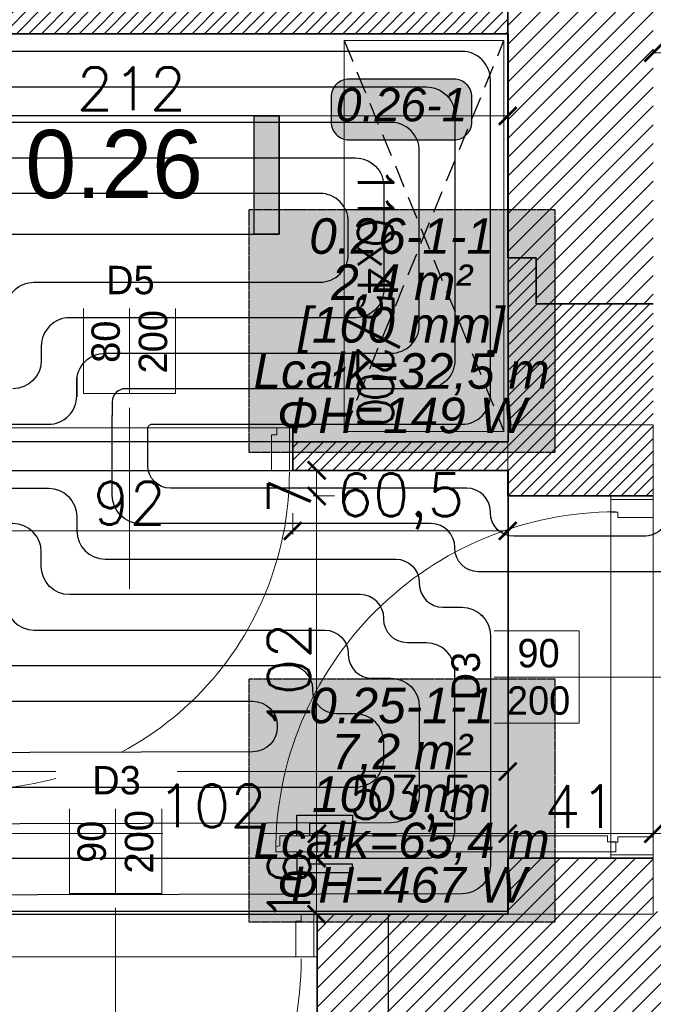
# Model space of a CAD drawing. Header units: millimetres. Extents: x -740 to 33545, y -26688 to 22494.
# Tile 124 of 256: x 9467 to 9645, y 10808 to 11085. Entities that reach past the tile are written whole.
import ezdxf
from ezdxf.enums import TextEntityAlignment as Align
from ezdxf.lldxf.tags import DXFTag

# ---------------------------------------------------------------- set-up
doc = ezdxf.new("R2010")
doc.units = ezdxf.units.MM
doc.header["$MEASUREMENT"] = 0
doc.linetypes.add('DASHED2', pattern=[9.525, 6.35, -3.175])
doc.linetypes.add('HIDDENX2', pattern=[0.1905, 0.127, -0.0635])
doc.layers.get('Defpoints').update_dxf_attribs({"color": 252})
for name, color, linetype, lineweight in [('A_istniejące ściany', 252, 'Continuous', 35), ('A_l.przerywana', 252, 'ICAD_ISO03W100', 9), ('A_linia przekrojowa', 252, 'Continuous', 30), ('A_opisy', 252, 'Continuous', 15), ('A_projektowane sciany', 252, 'Continuous', 35), ('l.przerywana', 252, 'ICAD_ISO03W100', 5), ('l.wypełnien', 252, 'Continuous', 5), ('wymiarowanie', 252, 'Continuous', 9)]:
    doc.layers.add(name, color=color, linetype=linetype, lineweight=lineweight)
for name, color, linetype, lineweight, true_color in [('IS_Floors zone', 7, 'Continuous', 25, 0x008000), ('IS_Heating_cooling floor', 7, 'HIDDENX2', 25, 0x008000), ('IS_Przyłącze (powrotne)', 5, 'Continuous', 25, 0x0000ff), ('IS_Przyłącze (zasilające)', 1, 'Continuous', 25, 0xff0000), ('IS_Strefa podłóg', 7, 'Continuous', 25, 0x008000), ('IS_Wężownica OChP', 7, 'Continuous', 25, 0x800080)]:
    doc.layers.add(name, color=color, linetype=linetype, lineweight=lineweight, true_color=true_color)
for name, color, linetype in [('stolarka', 252, 'Continuous'), ('tabelki opis', 252, 'Continuous'), ('TECHNOLOGIA KUCHNI', 252, 'Continuous'), ('ULTRA-GASTRO TECHNOLOGIA', 252, 'Continuous')]:
    doc.layers.add(name, color=color, linetype=linetype)
doc.styles.add('Arial__I__', font='ariali.ttf')
doc.styles.add('styl2', font='simplex.shx')
tags = doc.linetypes.add('ICAD_ISO03W100', pattern=[30, 12, -18]).pattern_tags.tags
tags[6:7] = [DXFTag(74, 4), DXFTag(75, 0), DXFTag(340, '0'), DXFTag(46, 1.0), DXFTag(50, 0.0), DXFTag(44, 0.0), DXFTag(45, 0.0)]
tags[4:5] = [DXFTag(74, 4), DXFTag(75, 0), DXFTag(340, '0'), DXFTag(46, 1.0), DXFTag(50, 0.0), DXFTag(44, 0.0), DXFTag(45, 0.0)]
doc.dimstyles.new('Skala 1-50', dxfattribs={"dimtxt": 12, "dimasz": 5, "dimexe": 1, "dimexo": 1, "dimgap": 1.5, "dimtad": 1, "dimdec": 1, "dimrnd": 0.5, "dimtxsty": 'styl2', "dimblk": 'ARCHTICK', "dimcen": 5, "dimadec": 0, "dimazin": 0, "dimtfac": 1, "dimtdec": 1, "dimtmove": 1, "dimatfit": 3, "dimldrblk": 'ARCHTICK', "dimfxl": 0, "dimlwd": -1, "dimlwe": -1, "dimarcsym": 0})

# ---------------------------------------------------------------- blocks, each defined once
blk = doc.blocks.new('_ArchTick')
at = {"color": 0, "linetype": 'ByBlock', "const_width": 0.15}
blk.add_lwpolyline([(-0.5, -0.5), (0.5, 0.5)], dxfattribs=at)
blk = doc.blocks.new('*D1150')
at = {"layer": 'Defpoints', "color": 0}
for p in [(9604.19, 11058.36), (9392.19, 11045.19), (9604.19, 11029.7)]:
    blk.add_point(p, dxfattribs=at)
at = {"layer": 'wymiarowanie', "color": 0}
for p, q in [((9392.19, 11053.36), (9392.19, 11059.36)), ((9604.19, 11053.36), (9604.19, 11059.36)), ((9392.19, 11058.36), (9604.19, 11058.36))]:
    blk.add_line(p, q, dxfattribs=at)
at = {"layer": 'wymiarowanie', "color": 0, "xscale": 5, "yscale": 5, "zscale": 5, "rotation": 180}
blk.add_blockref('_ArchTick', (9392.19, 11058.36), dxfattribs=at)
at = {"layer": 'wymiarowanie', "color": 0, "xscale": 5, "yscale": 5, "zscale": 5}
blk.add_blockref('_ArchTick', (9604.19, 11058.36), dxfattribs=at)
at = {"layer": 'wymiarowanie', "color": 0, "insert": (9498.19, 11066.01), "char_height": 12, "attachment_point": 5, "style": 'styl2'}
blk.add_mtext('212', dxfattribs=at)
blk = doc.blocks.new('*D2268')
at = {"layer": 'Defpoints', "color": 0}
for p in [(9259.19, 10886.01), (9604.19, 10886.01), (9259.19, 10873.67)]:
    blk.add_point(p, dxfattribs=at)
at = {"layer": 'wymiarowanie', "color": 0}
for p, q in [((9259.19, 10878.67), (9259.19, 10872.67)), ((9604.19, 10878.67), (9604.19, 10872.67)), ((9259.19, 10873.67), (9399.62, 10873.67)), ((9604.19, 10873.67), (9429.04, 10873.67))]:
    blk.add_line(p, q, dxfattribs=at)
at = {"layer": 'wymiarowanie', "color": 0, "xscale": 5, "yscale": 5, "zscale": 5, "rotation": 180}
blk.add_blockref('_ArchTick', (9259.19, 10873.67), dxfattribs=at)
at = {"layer": 'wymiarowanie', "color": 0, "xscale": 5, "yscale": 5, "zscale": 5}
blk.add_blockref('_ArchTick', (9604.19, 10873.67), dxfattribs=at)
at = {"layer": 'wymiarowanie', "color": 0, "insert": (9414.33, 10881.47), "char_height": 12, "attachment_point": 5, "style": 'styl2'}
blk.add_mtext('345', dxfattribs=at)
blk = doc.blocks.new('*D2271')
at = {"layer": 'Defpoints', "color": 0}
for p in [(9645.19, 10856.21), (9604.19, 10833.52), (9645.19, 10834.32)]:
    blk.add_point(p, dxfattribs=at)
at = {"layer": 'wymiarowanie', "color": 0}
for p, q in [((9604.19, 10851.21), (9604.19, 10857.21)), ((9645.19, 10851.21), (9645.19, 10857.21)), ((9604.19, 10856.21), (9645.19, 10856.21))]:
    blk.add_line(p, q, dxfattribs=at)
at = {"layer": 'wymiarowanie', "color": 0, "xscale": 5, "yscale": 5, "zscale": 5, "rotation": 180}
blk.add_blockref('_ArchTick', (9604.19, 10856.21), dxfattribs=at)
at = {"layer": 'wymiarowanie', "color": 0, "xscale": 5, "yscale": 5, "zscale": 5}
blk.add_blockref('_ArchTick', (9645.19, 10856.21), dxfattribs=at)
at = {"layer": 'wymiarowanie', "color": 0, "insert": (9624.69, 10863.86), "char_height": 12, "attachment_point": 5, "style": 'styl2'}
blk.add_mtext('41', dxfattribs=at)
blk = doc.blocks.new('*D2272')
at = {"layer": 'Defpoints', "color": 0}
for p in [(9879.19, 10864.12), (9879.19, 10856.21), (9645.19, 10834.32)]:
    blk.add_point(p, dxfattribs=at)
at = {"layer": 'wymiarowanie', "color": 0}
for p, q in [((9879.19, 10861.21), (9879.19, 10855.21)), ((9645.19, 10851.21), (9645.19, 10857.21)), ((9645.19, 10856.21), (9701.95, 10856.21)), ((9879.19, 10856.21), (9731.77, 10856.21))]:
    blk.add_line(p, q, dxfattribs=at)
at = {"layer": 'wymiarowanie', "color": 0, "xscale": 5, "yscale": 5, "zscale": 5, "rotation": 180}
blk.add_blockref('_ArchTick', (9645.19, 10856.21), dxfattribs=at)
at = {"layer": 'wymiarowanie', "color": 0, "xscale": 5, "yscale": 5, "zscale": 5}
blk.add_blockref('_ArchTick', (9879.19, 10856.21), dxfattribs=at)
at = {"layer": 'wymiarowanie', "color": 0, "insert": (9716.86, 10864.01), "char_height": 12, "attachment_point": 5, "style": 'styl2'}
blk.add_mtext('234', dxfattribs=at)
blk = doc.blocks.new('*D2468')
at = {"layer": 'Defpoints', "color": 0}
for p in [(9755.19, 11076.16), (9645.19, 11075.19), (9755.19, 11075.19)]:
    blk.add_point(p, dxfattribs=at)
at = {"layer": 'wymiarowanie', "color": 0}
for p, q in [((9645.19, 11076.19), (9645.19, 11077.16)), ((9645.19, 11076.16), (9699.97, 11076.16)), ((9755.19, 11076.16), (9727.81, 11076.16)), ((9755.19, 11076.19), (9755.19, 11077.16))]:
    blk.add_line(p, q, dxfattribs=at)
at = {"layer": 'wymiarowanie', "color": 0, "xscale": 5, "yscale": 5, "zscale": 5, "rotation": 180}
blk.add_blockref('_ArchTick', (9645.19, 11076.16), dxfattribs=at)
at = {"layer": 'wymiarowanie', "color": 0, "xscale": 5, "yscale": 5, "zscale": 5}
blk.add_blockref('_ArchTick', (9755.19, 11076.16), dxfattribs=at)
at = {"layer": 'wymiarowanie', "color": 0, "insert": (9713.89, 11083.86), "char_height": 12, "attachment_point": 5, "style": 'styl2'}
blk.add_mtext('110', dxfattribs=at)
blk = doc.blocks.new('*D2540')
at = {"layer": 'Defpoints', "color": 0}
for p in [(9451.64, 10962.24), (9543.64, 10964.52), (9543.64, 10941.47)]:
    blk.add_point(p, dxfattribs=at)
at = {"layer": 'wymiarowanie', "color": 0}
for p, q in [((9451.64, 10946.47), (9451.64, 10940.47)), ((9543.64, 10946.47), (9543.64, 10940.47)), ((9451.64, 10941.47), (9543.64, 10941.47))]:
    blk.add_line(p, q, dxfattribs=at)
at = {"layer": 'wymiarowanie', "color": 0, "xscale": 5, "yscale": 5, "zscale": 5, "rotation": 180}
blk.add_blockref('_ArchTick', (9451.64, 10941.47), dxfattribs=at)
at = {"layer": 'wymiarowanie', "color": 0, "xscale": 5, "yscale": 5, "zscale": 5}
blk.add_blockref('_ArchTick', (9543.64, 10941.47), dxfattribs=at)
at = {"layer": 'wymiarowanie', "color": 0, "insert": (9497.64, 10949.27), "char_height": 12, "attachment_point": 5, "style": 'styl2'}
blk.add_mtext('92', dxfattribs=at)
blk = doc.blocks.new('*D2541')
at = {"layer": 'Defpoints', "color": 0}
for p in [(9543.64, 10964.52), (9604.19, 10958.52), (9604.19, 10941.47)]:
    blk.add_point(p, dxfattribs=at)
at = {"layer": 'wymiarowanie', "color": 0}
for p, q in [((9543.64, 10946.47), (9543.64, 10940.47)), ((9604.19, 10946.47), (9604.19, 10940.47)), ((9543.64, 10941.47), (9604.19, 10941.47))]:
    blk.add_line(p, q, dxfattribs=at)
at = {"layer": 'wymiarowanie', "color": 0, "xscale": 5, "yscale": 5, "zscale": 5, "rotation": 180}
blk.add_blockref('_ArchTick', (9543.64, 10941.47), dxfattribs=at)
at = {"layer": 'wymiarowanie', "color": 0, "xscale": 5, "yscale": 5, "zscale": 5}
blk.add_blockref('_ArchTick', (9604.19, 10941.47), dxfattribs=at)
at = {"layer": 'wymiarowanie', "color": 0, "insert": (9573.91, 10949.82), "char_height": 12, "attachment_point": 5, "style": 'styl2'}
blk.add_mtext('60,5', dxfattribs=at)
blk = doc.blocks.new('*D2545')
at = {"layer": 'Defpoints', "color": 0}
for p in [(9550.47, 10856.21), (9448.47, 10833.52), (9550.47, 10833.52)]:
    blk.add_point(p, dxfattribs=at)
at = {"layer": 'wymiarowanie', "color": 0}
for p, q in [((9448.47, 10851.21), (9448.47, 10857.21)), ((9550.47, 10851.21), (9550.47, 10857.21)), ((9448.47, 10856.21), (9507, 10856.21)), ((9550.47, 10856.21), (9534.77, 10856.21))]:
    blk.add_line(p, q, dxfattribs=at)
at = {"layer": 'wymiarowanie', "color": 0, "xscale": 5, "yscale": 5, "zscale": 5, "rotation": 180}
blk.add_blockref('_ArchTick', (9448.47, 10856.21), dxfattribs=at)
at = {"layer": 'wymiarowanie', "color": 0, "xscale": 5, "yscale": 5, "zscale": 5}
blk.add_blockref('_ArchTick', (9550.47, 10856.21), dxfattribs=at)
at = {"layer": 'wymiarowanie', "color": 0, "insert": (9520.89, 10864.01), "char_height": 12, "attachment_point": 5, "style": 'styl2'}
blk.add_mtext('102', dxfattribs=at)
blk = doc.blocks.new('*D2546')
at = {"layer": 'Defpoints', "color": 0}
for p in [(9604.19, 10856.21), (9550.47, 10833.52), (9604.19, 10833.52)]:
    blk.add_point(p, dxfattribs=at)
at = {"layer": 'wymiarowanie', "color": 0}
for p, q in [((9550.47, 10851.21), (9550.47, 10857.21)), ((9604.19, 10851.21), (9604.19, 10857.21)), ((9550.47, 10856.21), (9604.19, 10856.21))]:
    blk.add_line(p, q, dxfattribs=at)
at = {"layer": 'wymiarowanie', "color": 0, "xscale": 5, "yscale": 5, "zscale": 5, "rotation": 180}
blk.add_blockref('_ArchTick', (9550.47, 10856.21), dxfattribs=at)
at = {"layer": 'wymiarowanie', "color": 0, "xscale": 5, "yscale": 5, "zscale": 5}
blk.add_blockref('_ArchTick', (9604.19, 10856.21), dxfattribs=at)
at = {"layer": 'wymiarowanie', "color": 0, "insert": (9577.33, 10864.55), "char_height": 12, "attachment_point": 5, "style": 'styl2'}
blk.add_mtext('53,5', dxfattribs=at)
blk = doc.blocks.new('*D2734')
at = {"layer": 'Defpoints', "color": 0}
for p in [(9604.19, 10958.52), (9550.36, 10951.32), (9604.19, 10951.32)]:
    blk.add_point(p, dxfattribs=at)
at = {"layer": 'wymiarowanie', "color": 0}
for p, q in [((9555.36, 10958.52), (9549.36, 10958.52)), ((9550.36, 10958.52), (9550.36, 10951.32)), ((9555.36, 10951.32), (9549.36, 10951.32))]:
    blk.add_line(p, q, dxfattribs=at)
at = {"layer": 'wymiarowanie', "color": 0, "xscale": 5, "yscale": 5, "zscale": 5}
for p, rotation in [((9550.36, 10958.52), 90), ((9550.36, 10951.32), 270)]:
    blk.add_blockref('_ArchTick', p, dxfattribs=dict(at, rotation=rotation))
at = {"layer": 'wymiarowanie', "color": 0, "insert": (9542.71, 10951.32), "char_height": 12, "attachment_point": 5, "rotation": 90, "style": 'styl2'}
blk.add_mtext('7', dxfattribs=at)
blk = doc.blocks.new('*D2735')
at = {"layer": 'Defpoints', "color": 0}
for p in [(9604.19, 10951.32), (9550.36, 10849.32), (9604.19, 10849.32)]:
    blk.add_point(p, dxfattribs=at)
at = {"layer": 'wymiarowanie', "color": 0}
for p, q in [((9555.36, 10951.32), (9549.36, 10951.32)), ((9550.36, 10951.32), (9550.36, 10849.32)), ((9555.36, 10849.32), (9549.36, 10849.32))]:
    blk.add_line(p, q, dxfattribs=at)
at = {"layer": 'wymiarowanie', "color": 0, "xscale": 5, "yscale": 5, "zscale": 5}
for p, rotation in [((9550.36, 10951.32), 90), ((9550.36, 10849.32), 270)]:
    blk.add_blockref('_ArchTick', p, dxfattribs=dict(at, rotation=rotation))
at = {"layer": 'wymiarowanie', "color": 0, "insert": (9542.56, 10900.32), "char_height": 12, "attachment_point": 5, "rotation": 90, "style": 'styl2'}
blk.add_mtext('102', dxfattribs=at)
blk = doc.blocks.new('*D2736')
at = {"layer": 'Defpoints', "color": 0}
for p in [(9604.19, 10849.32), (9550.36, 10833.52), (9604.19, 10833.52)]:
    blk.add_point(p, dxfattribs=at)
at = {"layer": 'wymiarowanie', "color": 0}
for p, q in [((9555.36, 10849.32), (9549.36, 10849.32)), ((9550.36, 10849.32), (9550.36, 10833.52)), ((9555.36, 10833.52), (9549.36, 10833.52))]:
    blk.add_line(p, q, dxfattribs=at)
at = {"layer": 'wymiarowanie', "color": 0, "xscale": 5, "yscale": 5, "zscale": 5}
for p, rotation in [((9550.36, 10849.32), 90), ((9550.36, 10833.52), 270)]:
    blk.add_blockref('_ArchTick', p, dxfattribs=dict(at, rotation=rotation))
at = {"layer": 'wymiarowanie', "color": 0, "insert": (9542.56, 10841.42), "char_height": 12, "attachment_point": 5, "rotation": 90, "style": 'styl2'}
blk.add_mtext('16', dxfattribs=at)

msp = doc.modelspace()

# ---------------------------------------------------------------- hatches: boundary and pattern name
at = {"layer": 'IS_Floors zone', "lineweight": 50, "true_color": 0xffffff, "transparency": 33554687}
msp.add_hatch(color=7, dxfattribs=at).paths.add_polyline_path([(9559.43, 11051.62), (9589.05, 11051.62), (9591.55, 11052.29), (9593.38, 11054.12), (9594.05, 11056.62), (9594.05, 11063.71), (9593.38, 11066.21), (9591.55, 11068.04), (9589.05, 11068.71), (9559.43, 11068.71), (9556.93, 11068.04), (9555.1, 11066.21), (9554.43, 11063.71), (9554.43, 11056.62), (9555.1, 11054.12), (9556.93, 11052.29)])
at = {"layer": 'IS_Heating_cooling floor', "lineweight": 50, "true_color": 0xffffff, "transparency": 33554687}
msp.add_hatch(color=7, dxfattribs=at).paths.add_polyline_path([(9531.28, 10963.62), (9617.55, 10963.62), (9617.55, 11031.93), (9531.28, 11031.93)])
at = {"layer": 'l.wypełnien'}
h = msp.add_hatch(dxfattribs=at)
h.set_pattern_fill('ANSI31', color=256, scale=30, style=0)
edge = h.paths.add_edge_path()
edge.add_line((8932.19, 10920.7), (8932.19, 10978.67))
edge.add_line((8932.19, 10978.67), (8932.19, 11023.17))
edge.add_line((8932.19, 11023.17), (8932.19, 11086.55))
edge.add_line((8932.19, 11086.55), (8932.19, 11090.05))
edge.add_line((8932.19, 11090.05), (8887.19, 11090.05))
edge.add_line((8887.19, 11090.05), (8887.19, 10920.7))
edge.add_line((8887.19, 10920.7), (8932.19, 10920.7))
h.paths.add_polyline_path([(9644.52, 11095.63), (9645.19, 11095.63), (9645.19, 11322.32), (9879.19, 11322.32), (9879.19, 11234.32), (9924.19, 11234.32), (9924.19, 11368.7), (9592.09, 11368.7), (9506.19, 11368.7), (9506.19, 11323.52), (9604.19, 11323.52), (9604.19, 11095.63)])
h.paths.add_polyline_path([(8887.19, 10686.04), (8932.19, 10686.04), (8932.19, 10794.52), (9246.19, 10794.52), (9246.19, 10833.52), (9259.19, 10833.52), (9259.19, 10907.02), (9235.19, 10907.02), (9235.19, 10833.52), (8932.19, 10833.52), (8932.19, 10920.7), (8887.19, 10920.7)])
h.paths.add_polyline_path([(8975.77, 11323.52), (9235.19, 11323.52), (9259.19, 11323.52), (9360.94, 11323.52), (9360.94, 11368.7), (8975.77, 11368.7)])
h.paths.add_polyline_path([(8887.19, 11368.7), (8887.19, 11236.3), (8907.93, 11236.3), (8932.19, 11236.3), (8932.19, 11323.52), (8975.77, 11323.52), (8975.77, 11368.7)])
h.paths.add_polyline_path([(9604.19, 11095.63), (9644.52, 11095.63), (9644.52, 11090.06), (9645.19, 11090.06), (9645.19, 11005.43), (9612.19, 11005.43), (9612.19, 11018.43), (9604.19, 11018.43)])
h.paths.add_polyline_path([(9924.19, 11095.63), (9924.19, 11158.89), (9879.19, 11158.89), (9879.19, 11095.63)])
h.paths.add_polyline_path([(9246.19, 10833.52), (9246.19, 10794.52), (9266.19, 10794.52), (9266.19, 10833.52)])
h.paths.add_polyline_path([(9879.19, 11078.49), (9924.19, 11078.59), (9924.19, 11095.63), (9879.19, 11095.63)])
h.paths.add_polyline_path([(9259.19, 10907.02), (9259.19, 10927.02), (9250.18, 10927.02), (9235.19, 10927.02), (9235.19, 10907.02)])
h.paths.add_polyline_path([(9235.19, 11072.32), (9235.19, 11052.32), (9259.19, 11052.32), (9259.19, 11072.32)])
h.paths.add_polyline_path([(9235.19, 11029.02), (9250.18, 11029.02), (9259.19, 11029.02), (9259.19, 11035.15), (9259.19, 11049.02), (9235.19, 11049.02)])
h.paths.add_polyline_path([(9235.19, 11323.52), (9235.19, 11303.52), (9259.19, 11303.52), (9259.19, 11323.52)])
h.paths.add_polyline_path([(9235.19, 11186.92), (9259.19, 11186.92), (9259.19, 11186.92), (9259.19, 11191.52), (9259.19, 11199.52), (9259.19, 11199.52), (9235.19, 11199.52), (9235.19, 11191.52)])
h.paths.add_polyline_path([(9235.19, 11174.32), (9247.19, 11174.32), (9259.19, 11174.32), (9259.19, 11174.32), (9259.19, 11186.92), (9259.19, 11186.92), (9235.19, 11186.92), (9235.19, 11174.32)])
h.paths.add_polyline_path([(9259.19, 11049.02), (9259.19, 11051.92), (9259.19, 11052.32), (9235.19, 11052.32), (9235.19, 11049.02), (9259.19, 11049.02)])
h = msp.add_hatch(dxfattribs=at)
h.set_pattern_fill('ANSI31', color=256, scale=20, style=0)
h.paths.add_polyline_path([(9094.19, 10833.52), (9094.19, 11054.32), (9235.19, 11054.32), (9235.19, 11066.32), (9077.19, 11066.32), (9077.19, 11054.32), (9082.19, 11054.32), (9082.19, 10946.52), (9077.19, 10946.52), (9077.19, 10938.52), (9082.19, 10938.52), (9082.19, 10833.52), (9094.19, 10833.52)])
h.paths.add_polyline_path([(9384.19, 10958.52), (9451.64, 10958.52), (9451.64, 10966.52), (9392.19, 10966.52), (9392.19, 11081.52), (9604.19, 11081.52), (9604.19, 11089.52), (9392.19, 11089.52), (9392.19, 11094.52), (9384.19, 11094.52)])
h.paths.add_polyline_path([(9612.19, 11005.43), (9645.19, 11005.43), (9645.19, 10990.32), (9645.19, 10978.32), (9645.19, 10951.32), (9604.19, 10951.32), (9604.19, 10958.52), (9543.64, 10958.52), (9543.64, 10966.52), (9604.19, 10966.52), (9604.19, 11018.43), (9612.19, 11018.43)])
h.paths.add_polyline_path([(8932.19, 11054.32), (8975.19, 11054.32), (8975.19, 11066.32), (8932.19, 11066.32)])
h.paths.add_polyline_path([(8932.19, 10938.52), (8985.19, 10938.52), (8985.19, 10946.52), (8932.19, 10946.52)])
h = msp.add_hatch(dxfattribs=at)
h.set_pattern_fill('ANSI31', color=256, scale=30, style=0)
h.paths.add_polyline_path([(8887.19, 10284.84), (8887.19, 10539.8), (8932.19, 10539.8), (8932.19, 10402.52), (9059.57, 10402.52), (9368.19, 10402.52), (9394.23, 10402.52), (9416.72, 10402.52), (9416.72, 10359.34), (9405.31, 10359.34), (9376.25, 10359.34), (8932.19, 10359.34), (8932.19, 10284.84)])
h.paths.add_polyline_path([(9871.19, 10801.99), (9871.19, 10791.99), (9878.23, 10791.99), (9890.23, 10791.99), (10052.23, 10791.99), (10052.23, 10564.52), (10066.23, 10564.52), (10066.23, 10706), (10066.23, 10711.93), (10066.23, 10711.98), (10066.23, 10728.73), (10066.23, 10765.23), (10066.23, 10776), (10066.23, 10781.93), (10066.23, 10781.98), (10066.23, 10781.93), (10066.23, 10776), (10066.22, 10776), (10066.23, 10781.93), (10066.23, 10781.98), (10066.23, 10791.99), (10125.49, 10791.99), (10125.49, 10808.08), (10125.49, 10819.93), (10125.49, 10834.32), (10058.81, 10834.32), (9924.19, 10834.32), (9924.19, 10862.32), (9879.19, 10862.32), (9879.19, 10834.32), (9871.19, 10834.32), (9871.19, 10801.99)])
h.paths.add_polyline_path([(9570.47, 10794.52), (9731.23, 10794.52), (9731.23, 10731.52), (9748.23, 10731.52), (9748.23, 10793.99), (9768.19, 10793.99), (9768.19, 10801.99), (9781.19, 10801.99), (9781.19, 10834.32), (9769.78, 10834.32), (9645.19, 10834.32), (9645.19, 10833.52), (9604.19, 10833.52), (9570.47, 10833.52)])
h.paths.add_polyline_path([(9394.23, 10794.52), (9428.47, 10794.52), (9428.47, 10833.52), (9388.19, 10833.52), (9388.19, 10794.52), (9394.23, 10794.52)])
h.paths.add_polyline_path([(9428.47, 10794.52), (9428.47, 10833.52), (9448.47, 10833.52), (9448.47, 10794.52)])
h.paths.add_polyline_path([(9550.47, 10794.52), (9570.47, 10794.52), (9570.47, 10833.52), (9550.47, 10833.52)])
h.paths.add_polyline_path([(9368.19, 10794.52), (9388.19, 10794.52), (9388.19, 10833.52), (9368.19, 10833.52)])
h.paths.add_polyline_path([(9604.19, 10833.52), (9604.19, 10849.32), (9645.19, 10849.32), (9645.19, 10833.52)])
h.paths.add_polyline_path([(9368.19, 10422.52), (9368.19, 10402.52), (9394.23, 10402.52), (9394.23, 10422.52)])
h.paths.add_polyline_path([(9368.19, 10774.52), (9394.23, 10774.52), (9394.23, 10794.52), (9368.19, 10794.52)])
at = {"layer": 'tabelki opis'}
msp.add_hatch(color=256, dxfattribs=at).paths.add_polyline_path([(9539.77, 11025.09), (9539.77, 11058.36), (9532.8, 11058.36), (9532.8, 11025.09)])

# ---------------------------------------------------------------- linework, layer by layer
at = {"layer": 'A_istniejące ściany'}
for p, q in [((9612.19, 11018.43), (9612.19, 11005.43)), ((9550.47, 10794.52), (9550.47, 10833.52))]:
    msp.add_line(p, q, dxfattribs=at)
for points in [[(9604.19, 11018.43), (9604.19, 11323.52)], [(9604.19, 11018.43), (9612.19, 11018.43)], [(9612.19, 11005.43), (9645.19, 11005.43)], [(9604.19, 10833.52), (9604.19, 10849.32)], [(9604.19, 10849.32), (9645.19, 10849.32)], [(9604.19, 10833.52), (9550.47, 10833.52)]]:
    msp.add_lwpolyline(points, dxfattribs=at)
at = {"layer": 'A_l.przerywana', "ltscale": 0.3}
for points in [[(9543.64, 10958.52), (9543.64, 10970.52), (9451.64, 10970.52), (9451.64, 10958.52)], [(9645.19, 10849.32), (9633.19, 10849.32), (9633.19, 10951.32), (9645.19, 10951.32)], [(9550.47, 10833.52), (9550.47, 10821.52), (9448.47, 10821.52), (9448.47, 10833.52)]]:
    msp.add_lwpolyline(points, close=True, dxfattribs=at)
at = {"layer": 'A_l.przerywana', "lineweight": 30, "ltscale": 0.3}
msp.add_lwpolyline([(9428.47, 10833.52), (9570.47, 10833.52), (9570.47, 10794.52), (9428.47, 10794.52)], close=True, dxfattribs=at)
at = {"layer": 'A_linia przekrojowa'}
msp.add_line((9604.19, 11017.63), (9604.19, 10966.52), dxfattribs=at)
at = {"layer": 'A_opisy'}
for p, q in [((9497.64, 10925.2), (9497.64, 10980.2)), ((9493.72, 10784.32), (9493.72, 10839.32))]:
    msp.add_line(p, q, dxfattribs=at)
at = {"layer": 'A_projektowane sciany'}
for p, q in [((9604.19, 11081.52), (9392.19, 11081.52)), ((9543.64, 10958.52), (9543.64, 10970.52)), ((9604.19, 10966.52), (9543.64, 10966.52)), ((9604.19, 10958.52), (9543.64, 10958.52))]:
    msp.add_line(p, q, dxfattribs=at)
msp.add_lwpolyline([(9604.19, 10958.52), (9604.19, 10951.32), (9645.19, 10951.32)], dxfattribs=at)
at = {"layer": 'IS_Floors zone'}
msp.add_lwpolyline([(9559.43, 11051.62), (9589.05, 11051.62, 0.414214), (9594.05, 11056.62), (9594.05, 11063.71, 0.414214), (9589.05, 11068.71), (9559.43, 11068.71, 0.414214), (9554.43, 11063.71), (9554.43, 11056.62, 0.414214)], format="xyb", close=True, dxfattribs=at)
at = {"layer": 'IS_Heating_cooling floor'}
msp.add_lwpolyline([(9531.28, 10963.62), (9617.55, 10963.62), (9617.55, 11031.93), (9531.28, 11031.93)], close=True, dxfattribs=at)
at = {"layer": 'stolarka'}
for points in [[(9544.82, 10855.6), (9544.82, 10861.4), (9560.48, 10861.4), (9560.48, 10859.08), (9548.3, 10859.08), (9548.3, 10855.6)], [(9544.82, 10851.07), (9544.82, 10845.27), (9560.48, 10845.27), (9560.48, 10847.59), (9548.3, 10847.59), (9548.3, 10851.07)]]:
    msp.add_lwpolyline(points, dxfattribs=at)
at = {"layer": 'stolarka', "lineweight": 9}
msp.add_lwpolyline([(9634.59, 10853.86), (9634.59, 10851.07), (9538.82, 10851.07), (9538.83, 10852.58), (9539.98, 10852.76), (9539.98, 10855.6), (9632.28, 10855.6), (9632.28, 10853.86), (9634.59, 10853.86)], dxfattribs=at)
at = {"layer": 'stolarka', "linetype": 'ICAD_ISO03W100', "lineweight": 13, "ltscale": 0.3}
for centre, radius, start, end in [((9453.33, 10957.99), 89.35, 269.9469, 359.9997), ((9634.59, 10851.07), 95.77, 90.0003, 180.0531), ((9450.22, 10820.95), 95.77, 269.9469, 359.9997)]:
    msp.add_arc(centre, radius, start, end, dxfattribs=at)
at = {"layer": 'tabelki opis'}
msp.add_lwpolyline([(9539.77, 11058.36), (9456.61, 11058.36), (9456.61, 11025.09), (9539.77, 11025.09), (9539.77, 11058.36)], dxfattribs=at)
msp.add_lwpolyline([(9539.77, 11025.09), (9532.8, 11025.09), (9532.8, 11058.36), (9539.77, 11058.36)], close=True, dxfattribs=at)
at = {"layer": 'TECHNOLOGIA KUCHNI', "linetype": 'DASHED2'}
for p, q in [((9558.11, 10969.52), (9603.11, 11079.56)), ((9558.11, 11079.56), (9603.11, 10969.52))]:
    msp.add_line(p, q, dxfattribs=at)
at = {"layer": 'ULTRA-GASTRO TECHNOLOGIA', "linetype": 'Continuous', "lineweight": 13}
for p, q in [((9558.11, 11079.56), (9558.11, 10969.31)), ((9558.11, 11079.56), (9603.11, 11079.56)), ((9603.11, 10969.52), (9603.11, 11079.56)), ((9558.11, 10969.52), (9603.11, 10969.52)), ((9558.11, 10969.52), (9603.11, 10969.52))]:
    msp.add_line(p, q, dxfattribs=at)
for points in [[(9537.64, 10968.55), (9539.15, 10968.55), (9539.15, 10970.52), (9542.69, 10970.52), (9542.69, 10958.52), (9537.64, 10958.52), (9537.64, 10968.55)], [(9635.16, 10945.27), (9635.16, 10946.79), (9633.19, 10946.79), (9633.19, 10950.32), (9645.19, 10950.32), (9645.19, 10945.27), (9635.16, 10945.27)], [(9635.16, 10855.32), (9635.16, 10853.81), (9633.19, 10853.81), (9633.19, 10850.27), (9645.19, 10850.27), (9645.19, 10855.32), (9635.16, 10855.32)], [(9544.47, 10831.55), (9545.99, 10831.55), (9545.99, 10833.52), (9549.52, 10833.52), (9549.52, 10821.52), (9544.47, 10821.52), (9544.47, 10831.55)]]:
    msp.add_lwpolyline(points, dxfattribs=at)

# ---------------------------------------------------------------- texts
at = {"layer": 'IS_Floors zone', "style": 'Arial__I__'}
msp.add_text('0.26-1', height=9.375, dxfattribs=at).set_placement((9574.28, 11061.52), align=Align.MIDDLE_CENTER)
at = {"layer": 'IS_Heating_cooling floor', "style": 'Arial__I__'}
for s, p in [('0.26-1-1', (9574.28, 11016.52)), ('[100 mm]', (9574.28, 10991.52)), ('100 mm', (9574.28, 10859.31))]:
    msp.add_text(s, height=10, dxfattribs=at).set_placement(p, align=Align.BOTTOM_CENTER)
for s, p in [('2,4 m²', (9574.28, 11011.52)), ('Lcałk=32,5 m', (9574.28, 10986.52)), ('Lcałk=65,4 m', (9574.28, 10854.31))]:
    msp.add_text(s, height=10, dxfattribs=at).set_placement(p, align=Align.MIDDLE_CENTER)
for s, p in [('ΦH=149 W', (9574.28, 10979.02)), ('ΦH=467 W', (9574.28, 10846.81))]:
    msp.add_text(s, height=10, dxfattribs=at).set_placement(p, align=Align.TOP_CENTER)
at = {"layer": 'tabelki opis', "insert": (9468.33, 11054.4), "char_height": 19.2, "width": 56.7, "attachment_point": 1}
msp.add_mtext('{\\fCentury Gothic|b0|i0|c238|p34;0.26}', dxfattribs=at)
at = {"layer": 'ULTRA-GASTRO TECHNOLOGIA', "linetype": 'Continuous', "lineweight": 13, "insert": (9558.59, 11044.28), "char_height": 10, "width": 904.8, "attachment_point": 7, "rotation": 270}
msp.add_mtext('{\\Fsimplex8|c238;\\T0.75;110x45/200}', dxfattribs=at)

# ---------------------------------------------------------------- dimensions: what is measured, and where the dimension line sits
at = {"layer": 'wymiarowanie'}
for base, p1, p2, picture, middle in [((9755.19, 11076.16), (9645.19, 11075.19), (9755.19, 11075.19), '*D2468', (9713.89, 11076.06)), ((9879.19, 10856.21), (9645.19, 10834.32), (9879.19, 10864.12), '*D2272', (9716.86, 10856.21))]:
    dim = msp.add_linear_dim(base=base, p1=p1, p2=p2, dimstyle='Skala 1-50', dxfattribs=at)
    dim.commit()
    dim.dimension.update_dxf_attribs({"geometry": picture, "text_midpoint": middle, "dimtype": 160})
for base, p1, p2, picture, middle in [((9604.19, 11058.36), (9392.19, 11045.19), (9604.19, 11029.7), '*D1150', (9498.19, 11066.01)), ((9543.64, 10941.47), (9451.64, 10962.24), (9543.64, 10964.52), '*D2540', (9497.64, 10949.27)), ((9604.185463, 10941.473355), (9543.635457, 10964.522895), (9604.185463, 10958.522895), '*D2541', (9573.91046, 10949.819355)), ((9604.19, 10856.21), (9550.47, 10833.52), (9604.19, 10833.52), '*D2546', (9577.33, 10864.55)), ((9645.19, 10856.21), (9604.19, 10833.52), (9645.19, 10834.32), '*D2271', (9624.69, 10863.86))]:
    dim = msp.add_linear_dim(base=base, p1=p1, p2=p2, dimstyle='Skala 1-50', dxfattribs=at)
    dim.commit()
    dim.dimension.update_dxf_attribs({"geometry": picture, "text_midpoint": middle})
for base, p1, p2, picture, middle in [((9550.36, 10951.32), (9604.19, 10958.52), (9604.19, 10951.32), '*D2734', (9550.36, 10951.32)), ((9550.36, 10833.52), (9604.19, 10849.32), (9604.19, 10833.52), '*D2736', (9550.36, 10841.42))]:
    dim = msp.add_linear_dim(base=base, p1=p1, p2=p2, angle=90, dimstyle='Skala 1-50', dxfattribs=at)
    dim.commit()
    dim.dimension.update_dxf_attribs({"geometry": picture, "text_midpoint": middle, "dimtype": 160})

# ---------------------------------------------------------------- next in the draw order: texts
at = {"layer": 'A_opisy', "ltscale": 0.3, "char_height": 8, "width": 26, "attachment_point": 5, "rotation": 90, "bg_fill": 2}
for s, insert in [('\\pi3.10800;{\\fCentury Gothic|b0|i0|c238|p0;80}\\P{\\fCentury Gothic|b0|i0|c238|p0;200}', (9497.64, 10993.2)), ('\\pi3.19200;{\\fCentury Gothic|b0|i0|c238|p0;90}\\P{\\fCentury Gothic|b0|i0|c238|p0;200}', (9493.72, 10852.32))]:
    msp.add_mtext(s, dxfattribs=dict(at, insert=insert))
at = {"layer": 'A_opisy', "ltscale": 0.3, "insert": (9611.27, 10900.32), "char_height": 8, "width": 26, "attachment_point": 5, "bg_fill": 2}
msp.add_mtext('\\pi3.19200;{\\fCentury Gothic|b0|i0|c238|p0;90}\\P{\\fCentury Gothic|b0|i0|c238|p0;200}', dxfattribs=at)

# ---------------------------------------------------------------- next in the draw order: linework, layer by layer
at = {"layer": 'A_opisy'}
msp.add_line((9679.27, 10900.32), (9624.27, 10900.32), dxfattribs=at)
at = {"layer": 'A_opisy', "lineweight": 30, "ltscale": 0.3}
for points in [[(9484.64, 11019.2), (9510.64, 11019.2), (9510.64, 11006.2), (9484.64, 11006.2)], [(9585.27, 10887.32), (9585.27, 10913.32), (9598.27, 10913.32), (9598.27, 10887.32)], [(9480.72, 10878.32), (9506.72, 10878.32), (9506.72, 10865.32), (9480.72, 10865.32)]]:
    msp.add_lwpolyline(points, close=True, dxfattribs=at)
at = {"layer": 'A_opisy', "ltscale": 0.3}
for points in [[(9497.64, 11006.2), (9497.64, 10980.2), (9484.64, 10980.2), (9484.64, 11006.2)], [(9510.64, 11006.2), (9510.64, 10980.2), (9497.64, 10980.2), (9497.64, 11006.2)], [(9598.27, 10913.32), (9624.27, 10913.32), (9624.27, 10900.32), (9598.27, 10900.32)], [(9598.27, 10900.32), (9624.27, 10900.32), (9624.27, 10887.32), (9598.27, 10887.32)], [(9493.72, 10865.32), (9493.72, 10839.32), (9480.72, 10839.32), (9480.72, 10865.32)], [(9506.72, 10865.32), (9506.72, 10839.32), (9493.72, 10839.32), (9493.72, 10865.32)]]:
    msp.add_lwpolyline(points, close=True, dxfattribs=at)
at = {"layer": 'l.przerywana', "ltscale": 0.3}
msp.add_lwpolyline([(9604.19, 10971.32), (9645.19, 10971.32), (9645.19, 10833.52), (9604.19, 10833.52)], close=True, dxfattribs=at)

# ---------------------------------------------------------------- next in the draw order: texts
at = {"layer": 'wymiarowanie', "insert": (2065.54, 10895.53), "char_height": 12, "width": 621.5287, "attachment_point": 1}
msp.add_mtext('\\pi621.52874;{\\fCentury Gothic|b0|i0|c238|p34;}\\P{\\fCentury Gothic|b0|i0|c238|p34;Daszek szklany systemowy o wym. 200 x 120 cm wykonany ze szkła }{\\fCentury Gothic|b0|i0|c238|p34;bezpiecznego 6.6.3 ESG/VSG}\\P{\\fCentury Gothic|b0|i0|c238|p34;mocowany na wspornikach w konstrukcji stalowej }\\P{\\fCentury Gothic|b0|i0|c238|p34;ocynkowancy i malowanych proszkowo w kolorze RAL 7016}', dxfattribs=at)

# ---------------------------------------------------------------- next in the draw order: dimensions: what is measured, and where the dimension line sits
at = {"layer": 'wymiarowanie'}
dim = msp.add_linear_dim(base=(9259.19, 10873.67), p1=(9604.19, 10886.01), p2=(9259.19, 10886.01), dimstyle='Skala 1-50', dxfattribs=at)
dim.commit()
dim.dimension.update_dxf_attribs({"geometry": '*D2268', "text_midpoint": (9414.33, 10873.67), "dimtype": 160})

# ---------------------------------------------------------------- next in the draw order: texts
at = {"layer": 'A_opisy', "ltscale": 0.3, "char_height": 8, "width": 26, "attachment_point": 5, "bg_fill": 2}
for s, insert in [('{\\fCentury Gothic|b0|i0|c238|p0;D5}', (9497.89, 11012.08)), ('{\\fCentury Gothic|b0|i0|c238|p0;D3}', (9493.98, 10871.21))]:
    msp.add_mtext(s, dxfattribs=dict(at, insert=insert))
at = {"layer": 'A_opisy', "ltscale": 0.3, "insert": (9592.39, 10900.58), "char_height": 8, "width": 26, "attachment_point": 5, "rotation": 90, "bg_fill": 2}
msp.add_mtext('{\\fCentury Gothic|b0|i0|c238|p0;D3}', dxfattribs=at)

# ---------------------------------------------------------------- next in the draw order: hatches: boundary and pattern name
at = {"layer": 'IS_Heating_cooling floor', "lineweight": 50, "true_color": 0xffffff, "transparency": 33554687}
msp.add_hatch(color=7, dxfattribs=at).paths.add_polyline_path([(9531.28, 10831.42), (9617.55, 10831.42), (9617.55, 10899.72), (9531.28, 10899.72)])

# ---------------------------------------------------------------- next in the draw order: linework, layer by layer
at = {"layer": 'IS_Heating_cooling floor'}
msp.add_lwpolyline([(9531.28, 10831.42), (9617.55, 10831.42), (9617.55, 10899.72), (9531.28, 10899.72)], close=True, dxfattribs=at)
at = {"layer": 'IS_Przyłącze (powrotne)', "color": 9, "true_color": 0xc8c8c8, "transparency": 33554687}
msp.add_lwpolyline([(9638.78, 11140.82), (9638.78, 11140.18, 0.414214), (9639.39, 11139.57), (9642.05, 11139.57), (9646.25, 11139.57, -0.414218), (9650.28, 11135.54), (9650.28, 10978.38), (9650.08, 10978.39), (9650.26, 10948.02, -0.415949), (9642.26, 10939.97), (9605.92, 10939.97, -0.414199), (9599.28, 10946.61), (9599.28, 10946.88, 0.414184), (9592.65, 10953.52), (9509.16, 10953.52, -0.414199), (9502.79, 10959.89), (9502.79, 10966.52), (9502.79, 10969.02)], format="xyb", dxfattribs=at)
at = {"layer": 'IS_Przyłącze (zasilające)', "color": 9, "true_color": 0xc8c8c8, "transparency": 33554687, "extrusion": (0, 0, -1)}
msp.add_lwpolyline([(-9640.78, 11140.82), (-9640.78, 11141.46, 0.414214), (-9641.39, 11142.07), (-9642.05, 11142.07), (-9652.28, 11142.07, 0.414218), (-9660.28, 11134.07), (-9660.28, 11010.24, -0.414397), (-9665.16, 11005.36), (-9665.36, 11005.36, 0.42473), (-9670.06, 11000.49), (-9669.06, 10972.02, 0.423576), (-9664.41, 10967.82), (-9664.2, 10967.83, -0.43905), (-9659.8, 10963.64), (-9660.23, 10938.11, 0.419209), (-9652.23, 10929.97), (-9595.92, 10929.97, 0.414199), (-9589.28, 10936.61), (-9589.28, 10936.88, -0.414184), (-9582.65, 10943.52), (-9500.79, 10943.52, 0.414199), (-9492.79, 10951.52), (-9492.79, 10966.52), (-9492.79, 10974.02)], format="xyb", dxfattribs=at)
at = {"layer": 'IS_Strefa podłóg', "extrusion": (0, -1.46924e-60, -1)}
msp.add_lwpolyline([(-9394.45, 10833.52), (-9259.3, 10833.52), (-9259.27, 11191.51), (-9384.28, 11191.52), (-9384.27, 10958.52), (-9604.28, 10958.51), (-9604.28, 10834.31), (-9394.45, 10834.31)], close=True, dxfattribs=at)
at = {"layer": 'IS_Strefa podłóg', "extrusion": (0, 0, -1)}
msp.add_lwpolyline([(-9604.28, 10966.52), (-9392.27, 10966.52), (-9392.28, 11081.52), (-9604.28, 11081.52)], close=True, dxfattribs=at)
at = {"layer": 'IS_Wężownica OChP', "color": 212, "true_color": 0xc800c8, "transparency": 33554687}
for points in [[(9274.29, 10856.58, 0.41641), (9282.35, 10848.58), (9379.42, 10849.31), (9581.28, 10849.31, 0.414226), (9589.28, 10857.31), (9589.28, 10901.97, 0.414206), (9581.28, 10909.97), (9575.92, 10909.97, -0.414207), (9569.28, 10916.61), (9569.28, 10916.88, 0.414192), (9562.65, 10923.52), (9480.79, 10923.52, -0.414199), (9472.79, 10931.52), (9472.79, 10935.52, 0.414209), (9464.79, 10943.52), (9377.27, 10943.52, -0.414219), (9369.27, 10951.52), (9369.28, 11122.84, -0.414194), (9372.95, 11126.52), (9376.78, 11126.52)], [(9359.28, 11118.52), (9359.27, 10941.52, 0.414222), (9367.27, 10933.52), (9454.79, 10933.52, -0.414209), (9462.79, 10925.52), (9462.79, 10921.52, 0.4142), (9470.79, 10913.52), (9552.65, 10913.52, -0.414193), (9559.28, 10906.88), (9559.28, 10906.61, 0.414207), (9565.92, 10899.97), (9571.28, 10899.97, -0.414207), (9579.28, 10891.97), (9579.28, 10867.29, -0.413432), (9571.3, 10859.29), (9292.31, 10858.54, -0.414978), (9284.29, 10866.54), (9284.28, 11044.99, -0.414237), (9292.28, 11052.99), (9316.28, 11052.99, 0.414238), (9324.28, 11060.99), (9324.27, 11099.16, -0.414231)], [(9381.78, 11116.52), (9380.5, 11116.52, 0.414214), (9379.28, 11115.29), (9379.27, 10961.52, 0.41422), (9387.27, 10953.52), (9474.79, 10953.52, -0.414209), (9482.79, 10945.52), (9482.79, 10941.52, 0.414199), (9490.79, 10933.52), (9572.65, 10933.52, -0.414192), (9579.28, 10926.88), (9579.28, 10926.61, 0.414207), (9585.92, 10919.97), (9591.28, 10919.97, -0.414206), (9599.28, 10911.97), (9599.28, 10847.29, -0.413528), (9591.3, 10839.29), (9272.31, 10838.54, -0.414883)], [(9359.4, 10869.31), (9561.28, 10869.31, 0.414221), (9569.28, 10877.31), (9569.28, 10881.97, 0.414211), (9561.28, 10889.97), (9555.92, 10889.97, -0.414207), (9549.28, 10896.61), (9549.28, 10896.88, 0.414194), (9542.65, 10903.52), (9460.79, 10903.52, -0.414201)], [(9450.79, 10893.52), (9532.32, 10893.52, -0.414196), (9539.28, 10886.56), (9539.28, 10886.25, -0.413229), (9532.35, 10879.29), (9312.32, 10878.55, -0.415181)]]:
    msp.add_lwpolyline(points, format="xyb", dxfattribs=at)
at = {"layer": 'IS_Wężownica OChP', "color": 9, "true_color": 0xc8c8c8, "transparency": 33554687, "extrusion": (0, 0, -1)}
for points in [[(-9502.79, 10969.02), (-9502.79, 10970.29, 0.414214), (-9504.02, 10971.52), (-9591.28, 10971.52, -0.414218), (-9599.28, 10979.52), (-9599.28, 11068.52, -0.414214), (-9591.28, 11076.52), (-9405.28, 11076.52, -0.414206)], [(-9415.28, 11066.52), (-9581.28, 11066.52, 0.414214), (-9589.28, 11058.52), (-9589.28, 10989.52, 0.414218), (-9581.28, 10981.52), (-9496.47, 10981.52, -0.414214), (-9492.79, 10977.84), (-9492.79, 10974.02)], [(-9405.27, 10971.52), (-9474.79, 10971.52, -0.414214), (-9482.79, 10979.52), (-9482.79, 10983.52, 0.414214), (-9490.79, 10991.52), (-9571.28, 10991.52, -0.414218), (-9579.28, 10999.52), (-9579.28, 11048.52, -0.414214), (-9571.28, 11056.52), (-9425.28, 11056.52, -0.414206)], [(-9435.28, 11046.52), (-9561.28, 11046.52, 0.414214), (-9569.28, 11038.52), (-9569.28, 11009.52, 0.414218), (-9561.28, 11001.52), (-9480.79, 11001.52, -0.414214), (-9472.79, 10993.52), (-9472.79, 10989.52, 0.414213), (-9464.79, 10981.52)], [(-9462.79, 11003.52, 0.414214), (-9470.79, 11011.52), (-9551.28, 11011.52, -0.414218), (-9559.28, 11019.52), (-9559.28, 11028.52, -0.414214), (-9551.28, 11036.52), (-9445.28, 11036.52, -0.414207)]]:
    msp.add_lwpolyline(points, format="xyb", dxfattribs=at)

# ---------------------------------------------------------------- next in the draw order: texts
at = {"layer": 'IS_Heating_cooling floor', "style": 'Arial__I__'}
msp.add_text('0.25-1-1', height=10, dxfattribs=at).set_placement((9574.28, 10884.31), align=Align.BOTTOM_CENTER)
msp.add_text('7,2 m²', height=10, dxfattribs=at).set_placement((9574.28, 10879.31), align=Align.MIDDLE_CENTER)

# ---------------------------------------------------------------- next in the draw order: dimensions: what is measured, and where the dimension line sits
at = {"layer": 'wymiarowanie'}
dim = msp.add_linear_dim(base=(9550.36, 10849.32), p1=(9604.19, 10951.32), p2=(9604.19, 10849.32), angle=90, dimstyle='Skala 1-50', dxfattribs=at)
dim.commit()
dim.dimension.update_dxf_attribs({"geometry": '*D2735', "text_midpoint": (9542.56, 10900.32)})
dim = msp.add_linear_dim(base=(9550.47, 10856.21), p1=(9448.47, 10833.52), p2=(9550.47, 10833.52), dimstyle='Skala 1-50', dxfattribs=at)
dim.commit()
dim.dimension.update_dxf_attribs({"geometry": '*D2545', "text_midpoint": (9520.89, 10856.21), "dimtype": 160})

doc.saveas('drawing.dxf')
